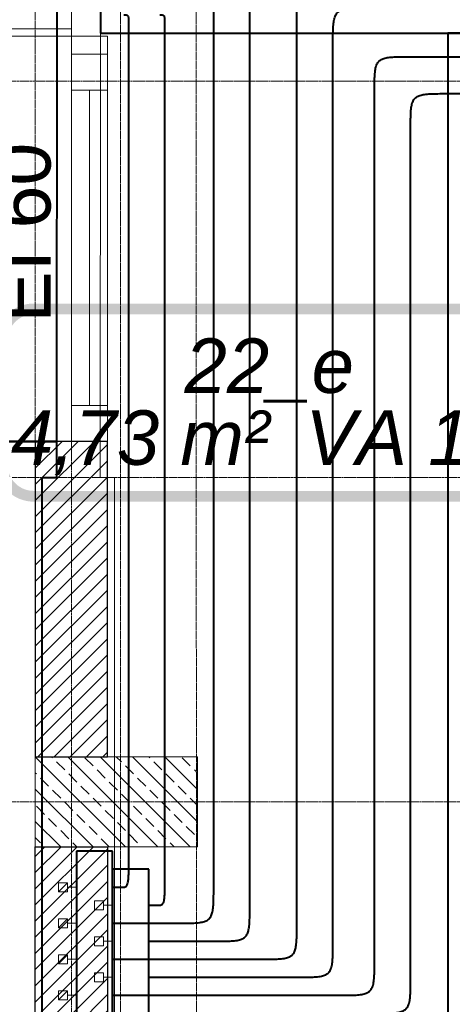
# Model space of a CAD drawing. Header units: millimetres. Extents: x 49908 to 79848, y -11883 to -3092.
# Tile 148 of 222: x 69276 to 69396, y -5083 to -4810. Entities that reach past the tile are written whole.
import ezdxf
from ezdxf.lldxf.tags import DXFTag

# ---------------------------------------------------------------- set-up
doc = ezdxf.new("R2010")
doc.units = ezdxf.units.MM
for name, pattern in [('AUSGEZOGEN', [0]), ('DASHDOT', [1, 0.5, -0.25, 0, -0.25]), ('DASHED', [19.05, 12.7, -6.35])]:
    doc.linetypes.add(name, pattern=pattern)
doc.layers.get('0').update_dxf_attribs({"color": 9, "lineweight": 9})
for name, color, linetype, lineweight in [('A stolarka', 9, 'Continuous', 9), ('A_HATCH', 9, 'Continuous', 9), ('A_MUROWANE', 9, 'Continuous', 25), ('A_OSIE', 9, 'DASHDOT', 9), ('A_PRZERYW', 9, 'DASHED', 9)]:
    doc.layers.add(name, color=color, linetype=linetype, lineweight=lineweight)
doc.layers.add('A_WYMIAR', color=9, linetype='Continuous', lineweight=5, transparency=0.2)
doc.layers.add('IS_Armatura_Therm', color=7, linetype='SOLID')
for name, color, linetype, true_color in [('IS_Ogrzewanie_płaszczyznowe', 7, 'SOLID', 0xac00e6), ('IS_Ogrzewanie_płaszczyznowe_-_opis', 7, 'SOLID', 0xf000f0), ('IS_Przyłącza_o.p._Powrót', 7, 'DASH', 0x438955), ('IS_Przyłącza_o.p._Zasilanie', 7, 'SOLID', 0xff9124)]:
    doc.layers.add(name, color=color, linetype=linetype, true_color=true_color)
for name, color, linetype, lineweight, true_color in [('IS_Rozdzielacze_Powrót', 5, 'DASH', 25, 0x0000ff), ('IS_Rozdzielacze_Zasilanie', 1, 'SOLID', 25, 0xff0000), ('IS_Rys.pętli_o.p._Powrót', 7, 'DASH', 13, 0x4c9a5f), ('IS_Rys.pętli_o.p._Zasilanie', 7, 'SOLID', 13, 0xff8c1a)]:
    doc.layers.add(name, color=color, linetype=linetype, lineweight=lineweight, true_color=true_color)
tags = doc.linetypes.add('DASH', pattern=[15, 10, -5]).pattern_tags.tags
tags[6:7] = [DXFTag(74, 4), DXFTag(75, 0), DXFTag(340, '0'), DXFTag(46, 0.0), DXFTag(50, 0.0), DXFTag(44, 0.0), DXFTag(45, 0.0)]
tags[4:5] = [DXFTag(74, 4), DXFTag(75, 0), DXFTag(340, '0'), DXFTag(46, 0.0), DXFTag(50, 0.0), DXFTag(44, 0.0), DXFTag(45, 0.0)]
tags = doc.linetypes.add('SOLID', pattern=[10, 10, 0]).pattern_tags.tags
tags[6:7] = [DXFTag(74, 4), DXFTag(75, 0), DXFTag(340, '0'), DXFTag(46, 0.0), DXFTag(50, 0.0), DXFTag(44, 0.0), DXFTag(45, 0.0)]
tags[4:5] = [DXFTag(74, 4), DXFTag(75, 0), DXFTag(340, '0'), DXFTag(46, 0.0), DXFTag(50, 0.0), DXFTag(44, 0.0), DXFTag(45, 0.0)]

msp = doc.modelspace()

# ---------------------------------------------------------------- hatches: boundary and pattern name
at = {"lineweight": 5, "ltscale": 0.25}
h = msp.add_hatch(dxfattribs=at)
h.set_pattern_fill('ANSI33', color=256, angle=90, style=0)
h.set_pattern_definition([(135, (69305.4694, -5039.1265), (-4.4901, -4.4901), []), (135, (69305.4694, -5034.6363), (-4.4901, -4.4901), [3.175, -1.5875])])
h.paths.add_polyline_path([(69280.47, -5039.13), (69325.47, -5039.13), (69325.47, -5014.13), (69280.47, -5014.13)])
at = {"layer": 'A_HATCH', "transparency": 33554687}
h = msp.add_hatch(dxfattribs=at)
h.set_pattern_fill('ANSI31', color=256, angle=360)
h.set_pattern_definition([(45, (16000, 0), (-2.24506403, 2.24506403), [])])
h.paths.add_polyline_path([(69100.47, -6009.74), (69080.47, -6009.74), (69080.47, -6426.63), (69100.47, -6426.63)])
h.paths.add_polyline_path([(69100.47, -5426.63), (69080.47, -5426.63), (69080.47, -5486.63), (68700.47, -5486.63), (68700.47, -5439.13), (68680.47, -5439.13), (68680.47, -5566.63), (68700.47, -5566.63), (68700.47, -5506.63), (69080.47, -5506.63), (69080.47, -5566.63), (69100.47, -5566.63)])
h.paths.add_polyline_path([(69100.47, -4926.63), (69042.97, -4926.63), (69042.97, -4946.63), (69080.47, -4946.63), (69080.47, -5326.63), (69100.47, -5326.63)])
h.paths.add_polyline_path([(68942.97, -4926.63), (68837.97, -4926.63), (68837.97, -4946.63), (68942.97, -4946.63)])
h.paths.add_polyline_path([(69695.47, -5826.63), (69555.47, -5826.63), (69555.47, -5846.63), (69670.47, -5846.63), (69670.47, -6026.63), (69690.47, -6026.63), (69690.47, -5846.63), (69695.47, -5846.63)])
h.paths.add_polyline_path([(69690.47, -6026.63), (69670.47, -6026.63), (69670.47, -6126.63), (69690.47, -6126.63)])
h.paths.add_polyline_path([(69690.47, -6126.63), (69670.47, -6126.63), (69670.47, -6181.63), (69690.47, -6181.63)])
h.paths.add_polyline_path([(69940.47, -5826.63), (69790.47, -5826.63), (69790.47, -5846.63), (69940.47, -5846.63)])
h.paths.add_polyline_path([(69940.47, -5826.63), (69940.47, -5846.63)], flags=17)
h.paths.add_polyline_path([(69790.47, -5826.63), (69785.47, -5826.63), (69785.47, -5846.63), (69790.47, -5846.63)])
h.paths.add_polyline_path([(69325.47, -5826.63), (69325.47, -5846.63), (69465.47, -5846.63), (69465.47, -5826.63)])
h.paths.add_polyline_path([(69300.47, -5851.63), (69280.47, -5851.63), (69280.47, -5966.63), (69290.47, -5966.63), (69300.47, -5966.63)])
h.paths.add_polyline_path([(69300.47, -5439.13), (69280.47, -5439.13), (69280.47, -5813.63), (69300.47, -5813.63)])
h.paths.add_polyline_path([(69280.47, -5014.13), (69300.47, -5014.13), (69300.47, -4926.63), (69280.47, -4926.63)])
h.paths.add_polyline_path([(69300.47, -5039.13), (69280.47, -5039.13), (69280.47, -5414.13), (69300.47, -5414.13)])
h.paths.add_polyline_path([(68700.47, -5839.13), (68680.47, -5839.13), (68680.47, -5909.74), (68700.47, -5909.74)])
h.paths.add_polyline_path([(68700.47, -5814.13), (68700.47, -5826.63), (69080.47, -5826.63), (69080.47, -5909.74), (69100.47, -5909.74), (69100.47, -5666.63), (69080.47, -5666.63), (69080.47, -5806.63), (68700.47, -5806.63), (68700.47, -5666.63), (68680.47, -5666.63), (68680.47, -5814.13)])
h.paths.add_polyline_path([(68680.47, -5014.13), (68700.47, -5014.13), (68700.47, -4946.63), (68737.97, -4946.63), (68737.97, -4926.63), (68680.47, -4926.63)])
h.paths.add_polyline_path([(68700.47, -5039.13), (68680.47, -5039.13), (68680.47, -5314.13), (68700.47, -5314.13)])

# ---------------------------------------------------------------- linework, layer by layer
msp.add_line((69280.47, -4926.63), (69300.47, -4926.63))
msp.add_lwpolyline([(69280.47, -5039.13), (69325.47, -5039.13), (69325.47, -5014.13), (69280.47, -5014.13)], close=True)
at = {"layer": 'A stolarka'}
for p, q in [((69300.47, -4819.13), (69300.47, -4926.63)), ((69290.47, -4916.63), (69290.47, -4829.13)), ((69295.47, -4916.63), (69295.47, -4829.13))]:
    msp.add_line(p, q, dxfattribs=at)
at = {"layer": 'A stolarka', "linetype": 'AUSGEZOGEN', "lineweight": 0}
for points in [[(69290.47, -4814.13), (69290.47, -4812.13), (69210.47, -4812.13), (69210.47, -4814.13)], [(69300.47, -4819.13), (69300.47, -4814.13), (69290.47, -4814.13), (69290.47, -4819.13)]]:
    msp.add_lwpolyline(points, close=True, dxfattribs=at)
at = {"layer": 'A stolarka'}
for points in [[(69300.47, -4829.13), (69300.47, -4819.13), (69290.47, -4819.13), (69290.47, -4829.13), (69300.47, -4829.13)], [(69300.47, -4926.63), (69300.47, -4916.63), (69290.47, -4916.63), (69290.47, -4926.63), (69300.47, -4926.63)]]:
    msp.add_lwpolyline(points, dxfattribs=at)
at = {"layer": 'A stolarka', "linetype": 'AUSGEZOGEN', "lineweight": 0}
msp.add_arc((69290.47, -4814.13), 80, 90, 180, dxfattribs=at)
at = {"layer": 'A_MUROWANE'}
for points in [[(69280.47, -5014.13), (69300.47, -5014.13), (69300.47, -4926.63), (69280.47, -4926.63)], [(69280.47, -5039.13), (69300.47, -5039.13), (69300.47, -5414.13), (69280.47, -5414.13)]]:
    msp.add_lwpolyline(points, close=True, dxfattribs=at)
at = {"layer": 'A_OSIE', "ltscale": 0.3, "transparency": 33554559}
for p, q in [((69290.47, -3902.99), (69290.47, -7140.05)), ((70341.81, -4826.63), (67440.85, -4826.63)), ((67440.85, -4936.63), (70341.81, -4936.63)), ((70341.81, -5026.63), (67440.85, -5026.63))]:
    msp.add_line(p, q, dxfattribs=at)
at = {"layer": 'A_PRZERYW', "ltscale": 0.01}
for points in [[(69304.08, -6611.63), (69304.08, -4282.11)], [(69325.47, -6611.63), (69324.96, -4306.63)], [(69280.47, -4926.63), (69280.47, -4639.13)]]:
    msp.add_lwpolyline(points, dxfattribs=at)
at = {"layer": 'IS_Armatura_Therm', "color": 5, "lineweight": 20}
for p, q in [((69289.42, -5049.1), (69286.92, -5049.1)), ((69286.92, -5049.1), (69286.92, -5051.6)), ((69289.42, -5049.1), (69286.92, -5051.6)), ((69289.42, -5051.6), (69289.42, -5049.1)), ((69291.92, -5050.35), (69289.42, -5050.35)), ((69286.92, -5051.6), (69289.42, -5051.6)), ((69289.42, -5059.1), (69286.92, -5059.1)), ((69286.92, -5059.1), (69286.92, -5061.6)), ((69289.42, -5059.1), (69286.92, -5061.6)), ((69289.42, -5061.6), (69289.42, -5059.1)), ((69291.92, -5060.35), (69289.42, -5060.35)), ((69286.92, -5061.6), (69289.42, -5061.6)), ((69289.42, -5069.1), (69286.92, -5069.1)), ((69286.92, -5069.1), (69286.92, -5071.6)), ((69289.42, -5069.1), (69286.92, -5071.6)), ((69289.42, -5071.6), (69289.42, -5069.1)), ((69286.92, -5071.6), (69289.42, -5071.6)), ((69291.92, -5070.35), (69289.42, -5070.35)), ((69289.42, -5079.1), (69286.92, -5079.1)), ((69286.92, -5079.1), (69286.92, -5081.6)), ((69289.42, -5079.1), (69286.92, -5081.6)), ((69289.42, -5081.6), (69289.42, -5079.1)), ((69291.92, -5080.35), (69289.42, -5080.35)), ((69286.92, -5081.6), (69289.42, -5081.6))]:
    msp.add_line(p, q, dxfattribs=at)
at = {"layer": 'IS_Armatura_Therm', "color": 1, "lineweight": 20}
for p, q in [((69299.42, -5054.1), (69296.92, -5054.1)), ((69296.92, -5054.1), (69296.92, -5056.6)), ((69299.42, -5056.6), (69299.42, -5054.1)), ((69301.92, -5055.35), (69299.42, -5055.35)), ((69296.92, -5056.6), (69299.42, -5056.6)), ((69299.42, -5064.1), (69296.92, -5064.1)), ((69296.92, -5064.1), (69296.92, -5066.6)), ((69299.42, -5066.6), (69299.42, -5064.1)), ((69296.92, -5066.6), (69299.42, -5066.6)), ((69301.92, -5065.35), (69299.42, -5065.35)), ((69299.42, -5074.1), (69296.92, -5074.1)), ((69296.92, -5074.1), (69296.92, -5076.6)), ((69299.42, -5076.6), (69299.42, -5074.1)), ((69296.92, -5076.6), (69299.42, -5076.6)), ((69301.92, -5075.35), (69299.42, -5075.35))]:
    msp.add_line(p, q, dxfattribs=at)
at = {"layer": 'IS_Ogrzewanie_płaszczyznowe', "lineweight": 40}
for p, q in [((69298.96, -4306.63), (69298.53, -4813.3)), ((69286.43, -4926.65), (69286.68, -4635.36)), ((69298.53, -4813.3), (69473.53, -4813.3)), ((69607.16, -4813.3), (69394.8, -4813.3)), ((69394.8, -4813.3), (69394.8, -5319.97)), ((69286.43, -4926.65), (69101.39, -4926.65)), ((69101.39, -4926.65), (69286.43, -4926.65)), ((69286.42, -4936.64), (69286.43, -4926.65)), ((69282.42, -4936.65), (69286.42, -4936.64)), ((69282.42, -5690.61), (69282.42, -4936.65))]:
    msp.add_line(p, q, dxfattribs=at)
at = {"layer": 'IS_Ogrzewanie_płaszczyznowe', "linetype": 'DASH', "lineweight": 9}
for p, q in [((69298.53, -4813.3), (69298.42, -4936.65)), ((69394.8, -4813.3), (69298.53, -4813.3)), ((69394.8, -5319.97), (69394.8, -4813.3)), ((69298.42, -4936.65), (69302.42, -4936.65)), ((69302.42, -4936.65), (69302.42, -5319.97))]:
    msp.add_line(p, q, dxfattribs=at)
at = {"layer": 'IS_Ogrzewanie_płaszczyznowe_-_opis'}
msp.add_lwpolyline([(69279.99, -4941.83, 3, 3, 0), (69418.66, -4941.83, 3, 3, 0.414214), (69427.32, -4933.16, 3, 3, 0), (69427.32, -4898.49, 3, 3, 0.414214), (69418.66, -4889.83, 3, 3, 0), (69279.99, -4889.83, 3, 3, 0.414214), (69271.32, -4898.49, 3, 3, 0), (69271.32, -4933.16, 3, 3, 0.414214), (69279.99, -4941.83, 3, 3, 0)], format="xyseb", dxfattribs=at)
at = {"layer": 'IS_Przyłącza_o.p._Powrót', "lineweight": 40}
for points, knots in [([(69329.92, -5050.35), (69329.92, -5048.27), (69329.92, -5040.48), (69329.92, -5024.17), (69329.92, -4999.4), (69329.92, -4968.58), (69329.92, -4934.14), (69329.92, -4898.5), (69329.92, -4864.06), (69329.92, -4833.24), (69329.92, -4808.47), (69329.92, -4792.16), (69329.92, -4784.37), (69329.92, -4782.29)], [0, 0, 0, 0, 0.062435, 0.233626, 0.489407, 0.805608, 1.158061, 1.522599, 1.875052, 2.191253, 2.447034, 2.618225, 2.68066, 2.68066, 2.68066, 2.68066]), ([(69352.97, -5060.35), (69352.97, -5058.38), (69352.97, -5051), (69352.97, -5035.54), (69352.97, -5012.06), (69352.97, -4982.86), (69352.97, -4950.23), (69352.97, -4916.44), (69352.97, -4883.81), (69352.97, -4854.6), (69352.97, -4831.13), (69352.97, -4815.67), (69352.97, -4808.29), (69352.97, -4806.32)], [0, 0, 0, 0, 0.059167, 0.221399, 0.463792, 0.763444, 1.097451, 1.442909, 1.776916, 2.076568, 2.318961, 2.481193, 2.54036, 2.54036, 2.54036, 2.54036]), ([(69306.42, -5040.35), (69306.42, -5038.59), (69306.42, -5031.99), (69306.42, -5018.18), (69306.42, -4997.19), (69306.42, -4971.09), (69306.42, -4941.92), (69306.42, -4911.73), (69306.42, -4882.56), (69306.42, -4856.46), (69306.42, -4835.48), (69306.42, -4821.66), (69306.42, -4815.06), (69306.42, -4813.3)], [0, 0, 0, 0, 0.052882, 0.197882, 0.414529, 0.682353, 0.980882, 1.289647, 1.588176, 1.856, 2.072647, 2.217647, 2.270529, 2.270529, 2.270529, 2.270529]), ([(69374.49, -4829.82), (69374.49, -4829), (69374.49, -4827.49), (69374.53, -4825.43), (69374.65, -4823.78), (69374.9, -4822.47), (69375.36, -4821.44), (69376.1, -4820.69), (69377.13, -4820.24), (69378.45, -4819.99), (69380.1, -4819.86), (69382.15, -4819.83), (69383.66, -4819.83), (69384.49, -4819.83)], [0, 0, 0, 0, 0.0248686, 0.0452357, 0.0616009, 0.0745974, 0.0851804, 0.0948467, 0.1054298, 0.1184263, 0.1347914, 0.1551585, 0.1800271, 0.1800271, 0.1800271, 0.1800271]), ([(69384.49, -4819.83), (69387.95, -4819.83), (69400.9, -4819.84), (69428.04, -4819.85), (69469.24, -4819.88), (69520.49, -4819.9), (69577.76, -4819.93), (69637.05, -4819.97), (69694.33, -4820), (69745.58, -4820.03), (69786.78, -4820.05), (69813.91, -4820.06), (69826.86, -4820.07), (69830.32, -4820.07)], [0, 0, 0, 0, 0.103838, 0.388556, 0.813957, 1.339847, 1.92603, 2.532311, 3.118494, 3.644384, 4.069785, 4.354503, 4.458341, 4.458341, 4.458341, 4.458341]), ([(69374.49, -5070.35), (69374.49, -5068.49), (69374.49, -5061.5), (69374.49, -5046.86), (69374.49, -5024.63), (69374.49, -4996.98), (69374.49, -4966.08), (69374.49, -4934.1), (69374.49, -4903.19), (69374.49, -4875.54), (69374.49, -4853.32), (69374.49, -4838.68), (69374.49, -4831.69), (69374.49, -4829.82)], [0, 0, 0, 0, 0.056021, 0.209626, 0.439131, 0.722849, 1.039095, 1.366185, 1.682431, 1.966149, 2.195654, 2.349259, 2.40528, 2.40528, 2.40528, 2.40528]), ([(69304.17, -5050.35), (69304.36, -5050.35), (69304.7, -5050.35), (69305.17, -5050.32), (69305.58, -5050.18), (69305.89, -5049.86), (69306.1, -5049.36), (69306.24, -5048.65), (69306.33, -5047.67), (69306.39, -5046.39), (69306.42, -5044.74), (69306.42, -5042.69), (69306.42, -5041.18), (69306.42, -5040.35)], [0, 0, 0, 0, 0.0055984, 0.0102117, 0.0141494, 0.0181365, 0.0231979, 0.0302059, 0.0398032, 0.0525158, 0.0688225, 0.0891835, 0.114052, 0.114052, 0.114052, 0.114052]), ([(69301.92, -5050.35), (69301.94, -5050.35), (69302.01, -5050.35), (69302.14, -5050.35), (69302.35, -5050.35), (69302.61, -5050.35), (69302.9, -5050.35), (69303.2, -5050.35), (69303.49, -5050.35), (69303.75, -5050.35), (69303.95, -5050.35), (69304.09, -5050.35), (69304.16, -5050.35), (69304.17, -5050.35)], [0, 0, 0, 0, 0.00052427, 0.0019618, 0.00410964, 0.00676484, 0.00972446, 0.01278554, 0.01574516, 0.01840036, 0.0205482, 0.02198573, 0.02251, 0.02251, 0.02251, 0.02251]), ([(69319.92, -5060.35), (69320.75, -5060.35), (69322.26, -5060.35), (69324.31, -5060.32), (69325.96, -5060.19), (69327.28, -5059.94), (69328.31, -5059.48), (69329.05, -5058.74), (69329.51, -5057.71), (69329.76, -5056.4), (69329.88, -5054.74), (69329.92, -5052.69), (69329.92, -5051.18), (69329.92, -5050.35)], [0, 0, 0, 0, 0.0248686, 0.0452361, 0.061602, 0.0745999, 0.0851852, 0.0948541, 0.1054394, 0.1184374, 0.1348033, 0.1551707, 0.1800393, 0.1800393, 0.1800393, 0.1800393]), ([(69301.92, -5060.35), (69302.06, -5060.35), (69302.59, -5060.35), (69303.68, -5060.35), (69305.34, -5060.35), (69307.41, -5060.35), (69309.72, -5060.35), (69312.12, -5060.35), (69314.43, -5060.35), (69316.5, -5060.35), (69318.16, -5060.35), (69319.26, -5060.35), (69319.78, -5060.35), (69319.92, -5060.35)], [0, 0, 0, 0, 0.0041916, 0.0156848, 0.032857, 0.0540856, 0.0777481, 0.1022219, 0.1258844, 0.147113, 0.1642852, 0.1757784, 0.17997, 0.17997, 0.17997, 0.17997]), ([(69342.97, -5070.35), (69343.8, -5070.35), (69345.31, -5070.35), (69347.36, -5070.32), (69349.02, -5070.19), (69350.33, -5069.94), (69351.36, -5069.48), (69352.11, -5068.74), (69352.56, -5067.71), (69352.82, -5066.4), (69352.94, -5064.74), (69352.98, -5062.69), (69352.97, -5061.18), (69352.97, -5060.35)], [0, 0, 0, 0, 0.0248686, 0.0452361, 0.061602, 0.0745999, 0.0851852, 0.0948541, 0.1054394, 0.1184374, 0.1348033, 0.1551707, 0.1800393, 0.1800393, 0.1800393, 0.1800393]), ([(69301.92, -5070.35), (69302.24, -5070.35), (69303.43, -5070.35), (69305.93, -5070.35), (69309.73, -5070.35), (69314.45, -5070.35), (69319.72, -5070.35), (69325.18, -5070.35), (69330.45, -5070.35), (69335.17, -5070.35), (69338.97, -5070.35), (69341.46, -5070.35), (69342.66, -5070.35), (69342.97, -5070.35)], [0, 0, 0, 0, 0.0095613, 0.0357779, 0.0749484, 0.1233719, 0.1773471, 0.2331729, 0.2871481, 0.3355716, 0.3747421, 0.4009587, 0.41052, 0.41052, 0.41052, 0.41052]), ([(69364.49, -5080.35), (69365.32, -5080.35), (69366.83, -5080.35), (69368.88, -5080.32), (69370.54, -5080.19), (69371.85, -5079.94), (69372.88, -5079.48), (69373.62, -5078.74), (69374.08, -5077.71), (69374.33, -5076.4), (69374.45, -5074.74), (69374.49, -5072.69), (69374.49, -5071.18), (69374.49, -5070.35)], [0, 0, 0, 0, 0.0248686, 0.0452361, 0.061602, 0.0745999, 0.0851852, 0.0948541, 0.1054394, 0.1184374, 0.1348033, 0.1551707, 0.1800393, 0.1800393, 0.1800393, 0.1800393]), ([(69301.92, -5080.35), (69302.41, -5080.35), (69304.23, -5080.35), (69308.03, -5080.35), (69313.82, -5080.35), (69321.01, -5080.35), (69329.05, -5080.35), (69337.37, -5080.35), (69345.41, -5080.35), (69352.6, -5080.35), (69358.38, -5080.35), (69362.19, -5080.35), (69364.01, -5080.35), (69364.49, -5080.35)], [0, 0, 0, 0, 0.0145726, 0.0545296, 0.1142301, 0.1880331, 0.2702975, 0.3553825, 0.4376469, 0.5114499, 0.5711504, 0.6111074, 0.62568, 0.62568, 0.62568, 0.62568])]:
    msp.add_open_spline(points, degree=3, knots=knots, dxfattribs=at)
at = {"layer": 'IS_Przyłącza_o.p._Zasilanie', "lineweight": 40}
for points, knots in [([(69339.92, -5055.35), (69339.92, -5053.31), (69339.92, -5045.67), (69339.92, -5029.66), (69339.92, -5005.35), (69339.92, -4975.11), (69339.92, -4941.31), (69339.92, -4906.33), (69339.92, -4872.53), (69339.92, -4842.29), (69339.92, -4817.98), (69339.92, -4801.97), (69339.92, -4794.33), (69339.92, -4792.29)], [0, 0, 0, 0, 0.06127, 0.229269, 0.480278, 0.790582, 1.136461, 1.494199, 1.840078, 2.150382, 2.401391, 2.56939, 2.63066, 2.63066, 2.63066, 2.63066]), ([(69362.97, -4816.32), (69362.97, -4815.49), (69362.97, -4813.98), (69363.01, -4811.93), (69363.13, -4810.27), (69363.39, -4808.96), (69363.84, -4807.93), (69364.59, -4807.19), (69365.62, -4806.73), (69366.93, -4806.48), (69368.58, -4806.35), (69370.64, -4806.32), (69372.15, -4806.32), (69372.97, -4806.32)], [0, 0, 0, 0, 0.0248686, 0.0452361, 0.061602, 0.0745999, 0.0851852, 0.0948541, 0.1054394, 0.1184374, 0.1348033, 0.1551707, 0.1800393, 0.1800393, 0.1800393, 0.1800393]), ([(69316.42, -5045.35), (69316.42, -5043.55), (69316.42, -5036.81), (69316.42, -5022.69), (69316.42, -5001.24), (69316.42, -4974.57), (69316.42, -4944.76), (69316.42, -4913.9), (69316.42, -4884.08), (69316.42, -4857.41), (69316.42, -4835.96), (69316.42, -4821.84), (69316.42, -4815.1), (69316.42, -4813.3)], [0, 0, 0, 0, 0.054047, 0.20224, 0.423658, 0.697379, 1.002483, 1.318047, 1.62315, 1.896871, 2.118289, 2.266482, 2.320529, 2.320529, 2.320529, 2.320529]), ([(69362.97, -5065.35), (69362.97, -5063.42), (69362.97, -5056.18), (69362.97, -5041.03), (69362.97, -5018.02), (69362.97, -4989.39), (69362.97, -4957.39), (69362.97, -4924.28), (69362.97, -4892.28), (69362.97, -4863.65), (69362.97, -4840.64), (69362.97, -4825.48), (69362.97, -4818.25), (69362.97, -4816.32)], [0, 0, 0, 0, 0.058002, 0.217041, 0.454664, 0.748418, 1.07585, 1.41451, 1.741942, 2.035696, 2.273319, 2.432358, 2.49036, 2.49036, 2.49036, 2.49036]), ([(69384.49, -4840.08), (69384.49, -4839.25), (69384.49, -4837.74), (69384.53, -4835.69), (69384.65, -4834.03), (69384.9, -4832.72), (69385.36, -4831.69), (69386.1, -4830.95), (69387.13, -4830.49), (69388.45, -4830.24), (69390.1, -4830.11), (69392.15, -4830.08), (69393.66, -4830.08), (69394.49, -4830.08)], [0, 0, 0, 0, 0.0248686, 0.0452361, 0.061602, 0.0745999, 0.0851852, 0.0948541, 0.1054394, 0.1184374, 0.1348033, 0.1551707, 0.1800393, 0.1800393, 0.1800393, 0.1800393]), ([(69394.49, -4830.08), (69397.95, -4830.08), (69410.9, -4830.08), (69438.04, -4830.08), (69479.24, -4830.08), (69530.49, -4830.08), (69587.76, -4830.08), (69647.05, -4830.08), (69704.33, -4830.08), (69755.58, -4830.08), (69796.78, -4830.08), (69823.91, -4830.08), (69836.86, -4830.08), (69840.32, -4830.08)], [0, 0, 0, 0, 0.103838, 0.388556, 0.813957, 1.339847, 1.92603, 2.53231, 3.118493, 3.644383, 4.069784, 4.354502, 4.45834, 4.45834, 4.45834, 4.45834]), ([(69384.49, -5075.35), (69384.49, -5073.53), (69384.49, -5066.69), (69384.49, -5052.37), (69384.49, -5030.63), (69384.49, -5003.59), (69384.49, -4973.36), (69384.49, -4942.07), (69384.49, -4911.84), (69384.49, -4884.8), (69384.49, -4863.06), (69384.49, -4848.74), (69384.49, -4841.9), (69384.49, -4840.08)], [0, 0, 0, 0, 0.054798, 0.205049, 0.429542, 0.707065, 1.016406, 1.336354, 1.645695, 1.923218, 2.147711, 2.297962, 2.35276, 2.35276, 2.35276, 2.35276]), ([(69314.17, -5055.35), (69314.36, -5055.35), (69314.7, -5055.35), (69315.17, -5055.32), (69315.58, -5055.18), (69315.89, -5054.86), (69316.1, -5054.36), (69316.24, -5053.65), (69316.33, -5052.67), (69316.39, -5051.39), (69316.42, -5049.74), (69316.42, -5047.69), (69316.42, -5046.18), (69316.42, -5045.35)], [0, 0, 0, 0, 0.0055984, 0.0102117, 0.0141494, 0.0181365, 0.0231979, 0.0302059, 0.0398032, 0.0525158, 0.0688225, 0.0891835, 0.114052, 0.114052, 0.114052, 0.114052]), ([(69311.92, -5055.35), (69311.94, -5055.35), (69312.01, -5055.35), (69312.14, -5055.35), (69312.35, -5055.35), (69312.61, -5055.35), (69312.9, -5055.35), (69313.2, -5055.35), (69313.49, -5055.35), (69313.75, -5055.35), (69313.95, -5055.35), (69314.09, -5055.35), (69314.16, -5055.35), (69314.17, -5055.35)], [0, 0, 0, 0, 0.00052427, 0.0019618, 0.00410964, 0.00676484, 0.00972446, 0.01278554, 0.01574516, 0.01840036, 0.0205482, 0.02198573, 0.02251, 0.02251, 0.02251, 0.02251]), ([(69329.92, -5065.35), (69330.75, -5065.35), (69332.26, -5065.35), (69334.31, -5065.32), (69335.96, -5065.19), (69337.28, -5064.94), (69338.31, -5064.48), (69339.05, -5063.74), (69339.51, -5062.71), (69339.76, -5061.4), (69339.88, -5059.74), (69339.92, -5057.69), (69339.92, -5056.18), (69339.92, -5055.35)], [0, 0, 0, 0, 0.0248686, 0.0452361, 0.061602, 0.0745999, 0.0851852, 0.0948541, 0.1054394, 0.1184374, 0.1348033, 0.1551707, 0.1800393, 0.1800393, 0.1800393, 0.1800393]), ([(69311.92, -5065.35), (69312.06, -5065.35), (69312.59, -5065.35), (69313.68, -5065.35), (69315.34, -5065.35), (69317.41, -5065.35), (69319.72, -5065.35), (69322.12, -5065.35), (69324.43, -5065.35), (69326.5, -5065.35), (69328.16, -5065.35), (69329.26, -5065.35), (69329.78, -5065.35), (69329.92, -5065.35)], [0, 0, 0, 0, 0.0041916, 0.0156848, 0.032857, 0.0540856, 0.0777481, 0.1022219, 0.1258844, 0.147113, 0.1642852, 0.1757784, 0.17997, 0.17997, 0.17997, 0.17997]), ([(69352.97, -5075.35), (69353.8, -5075.35), (69355.31, -5075.35), (69357.36, -5075.32), (69359.02, -5075.19), (69360.33, -5074.94), (69361.36, -5074.48), (69362.11, -5073.74), (69362.56, -5072.71), (69362.82, -5071.4), (69362.94, -5069.74), (69362.98, -5067.69), (69362.97, -5066.18), (69362.97, -5065.35)], [0, 0, 0, 0, 0.0248686, 0.0452361, 0.061602, 0.0745999, 0.0851852, 0.0948541, 0.1054394, 0.1184374, 0.1348033, 0.1551707, 0.1800393, 0.1800393, 0.1800393, 0.1800393]), ([(69311.92, -5075.35), (69312.24, -5075.35), (69313.43, -5075.35), (69315.93, -5075.35), (69319.73, -5075.35), (69324.45, -5075.35), (69329.72, -5075.35), (69335.18, -5075.35), (69340.45, -5075.35), (69345.17, -5075.35), (69348.97, -5075.35), (69351.46, -5075.35), (69352.66, -5075.35), (69352.97, -5075.35)], [0, 0, 0, 0, 0.0095613, 0.0357779, 0.0749484, 0.1233719, 0.1773471, 0.2331729, 0.2871481, 0.3355716, 0.3747421, 0.4009587, 0.41052, 0.41052, 0.41052, 0.41052]), ([(69374.49, -5085.35), (69375.32, -5085.35), (69376.83, -5085.35), (69378.88, -5085.32), (69380.54, -5085.19), (69381.85, -5084.94), (69382.88, -5084.48), (69383.62, -5083.74), (69384.08, -5082.71), (69384.33, -5081.4), (69384.45, -5079.74), (69384.49, -5077.69), (69384.49, -5076.18), (69384.49, -5075.35)], [0, 0, 0, 0, 0.0248686, 0.0452361, 0.061602, 0.0745999, 0.0851852, 0.0948541, 0.1054394, 0.1184374, 0.1348033, 0.1551707, 0.1800393, 0.1800393, 0.1800393, 0.1800393])]:
    msp.add_open_spline(points, degree=3, knots=knots, dxfattribs=at)
at = {"layer": 'IS_Rozdzielacze_Powrót', "linetype": 'SOLID', "lineweight": 40}
for p, q in [((69301.92, -5040.35), (69291.92, -5040.35)), ((69291.92, -5040.35), (69291.92, -5160.35)), ((69301.92, -5160.35), (69301.92, -5040.35))]:
    msp.add_line(p, q, dxfattribs=at)
at = {"layer": 'IS_Rozdzielacze_Zasilanie', "lineweight": 40}
for p, q in [((69311.92, -5045.35), (69301.92, -5045.35)), ((69301.92, -5045.35), (69301.92, -5165.35)), ((69311.92, -5165.35), (69311.92, -5045.35))]:
    msp.add_line(p, q, dxfattribs=at)
at = {"layer": 'IS_Rys.pętli_o.p._Powrót', "lineweight": 40}
for points, knots in [([(69306.42, -4810.8), (69306.42, -4810.59), (69306.42, -4810.22), (69306.42, -4809.7), (69306.4, -4809.29), (69306.37, -4808.97), (69306.3, -4808.72), (69306.2, -4808.53), (69306.05, -4808.41), (69305.86, -4808.34), (69305.61, -4808.31), (69305.32, -4808.3), (69305.1, -4808.3), (69304.98, -4808.3)], [0, 0, 0, 0, 0.00621714, 0.01130787, 0.01538897, 0.01858863, 0.02106442, 0.02303904, 0.0248326, 0.02679595, 0.02918058, 0.03212801, 0.03572447, 0.03572447, 0.03572447, 0.03572447]), ([(69306.42, -4813.3), (69306.42, -4813.28), (69306.42, -4813.21), (69306.42, -4813.06), (69306.42, -4812.82), (69306.42, -4812.54), (69306.42, -4812.22), (69306.42, -4811.88), (69306.42, -4811.56), (69306.42, -4811.28), (69306.42, -4811.04), (69306.42, -4810.89), (69306.42, -4810.82), (69306.42, -4810.8)], [0, 0, 0, 0, 0.00058227, 0.00217881, 0.00456424, 0.00751315, 0.01080015, 0.01419985, 0.01748685, 0.02043576, 0.02282119, 0.02441773, 0.025, 0.025, 0.025, 0.025])]:
    msp.add_open_spline(points, degree=3, knots=knots, dxfattribs=at)
at = {"layer": 'IS_Rys.pętli_o.p._Zasilanie', "lineweight": 40}
for points, knots in [([(69316.42, -4810.8), (69316.42, -4810.59), (69316.42, -4810.22), (69316.42, -4809.7), (69316.4, -4809.29), (69316.37, -4808.97), (69316.3, -4808.72), (69316.2, -4808.53), (69316.05, -4808.41), (69315.86, -4808.34), (69315.61, -4808.31), (69315.32, -4808.3), (69315.1, -4808.3), (69314.98, -4808.3)], [0, 0, 0, 0, 0.00621714, 0.01130787, 0.01538897, 0.01858863, 0.02106442, 0.02303904, 0.0248326, 0.02679595, 0.02918057, 0.032128, 0.03572445, 0.03572445, 0.03572445, 0.03572445]), ([(69316.42, -4813.3), (69316.42, -4813.28), (69316.42, -4813.21), (69316.42, -4813.06), (69316.42, -4812.82), (69316.42, -4812.54), (69316.42, -4812.22), (69316.42, -4811.88), (69316.42, -4811.56), (69316.42, -4811.28), (69316.42, -4811.04), (69316.42, -4810.89), (69316.42, -4810.82), (69316.42, -4810.8)], [0, 0, 0, 0, 0.00058227, 0.00217881, 0.00456424, 0.00751315, 0.01080015, 0.01419985, 0.01748685, 0.02043576, 0.02282119, 0.02441773, 0.025, 0.025, 0.025, 0.025])]:
    msp.add_open_spline(points, degree=3, knots=knots, dxfattribs=at)

# ---------------------------------------------------------------- texts
at = {"layer": 'A_WYMIAR'}
msp.add_text('EI 60', height=16, rotation=90, dxfattribs=at).set_placement((69284.7, -4893.67))
at = {"layer": 'IS_Ogrzewanie_płaszczyznowe_-_opis', "ltscale": 0.01, "char_height": 15.12}
for s, insert, attachment_point in [('\\fArial|b0|i1;22_e', (69345.32, -4915.83), 8), ('\\fArial|b0|i1;4,73 m²', (69345.32, -4917.99), 3), ('\\fArial|b0|i1;VA 100', (69355.32, -4917.99), 1)]:
    msp.add_mtext(s, dxfattribs=dict(at, insert=insert, attachment_point=attachment_point))

doc.saveas('drawing.dxf')
